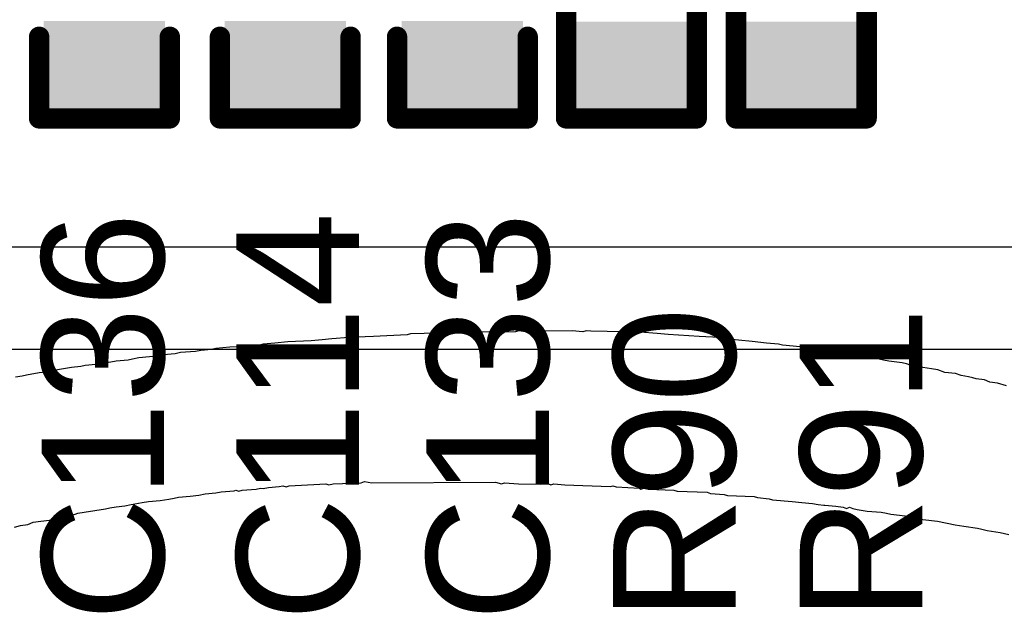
# Model space of a CAD drawing. Header units: inches. Extents: x 0 to 12.2, y 0 to 7.
# Tile 50 of 154: x 2.805 to 3.046, y 1.131 to 1.276. Entities that reach past the tile are written whole.
import ezdxf

# ---------------------------------------------------------------- set-up
doc = ezdxf.new("R2010")
doc.units = ezdxf.units.IN
doc.header["$MEASUREMENT"] = 0
for name, color, linetype in [('Bottom Overlay', 54, 'Continuous'), ('Layer 2', 76, 'Continuous'), ('Top Layer', 1, 'Continuous'), ('Top Overlay', 2, 'Continuous'), ('Top Paste', 8, 'Continuous'), ('Top Solder', 216, 'Continuous')]:
    doc.layers.add(name, color=color, linetype=linetype)
doc.styles.add('Arial', font='txt', dxfattribs={"height": 0.2})

# ---------------------------------------------------------------- blocks, each defined once
blk = doc.blocks.new('R___0402_73')
at = {"layer": 'Top Layer'}
for points in [[(-0.0275, -0.0125), (-0.0275, 0.0125), (-0.0095, 0.0125), (-0.0095, -0.0125)], [(0.0095, -0.0125), (0.0095, 0.0125), (0.0275, 0.0125), (0.0275, -0.0125)]]:
    blk.add_hatch(color=1, dxfattribs=at).paths.add_polyline_path(points)
at = {"layer": 'Top Paste'}
for points in [[(-0.0275, -0.0125), (-0.0275, 0.0125), (-0.0095, 0.0125), (-0.0095, -0.0125)], [(0.0095, -0.0125), (0.0095, 0.0125), (0.0275, 0.0125), (0.0275, -0.0125)]]:
    blk.add_hatch(color=8, dxfattribs=at).paths.add_polyline_path(points)
at = {"layer": 'Top Solder'}
for points in [[(-0.02967, -0.01467), (-0.02967, 0.01467), (-0.00733, 0.01467), (-0.00733, -0.01467)], [(0.00733, -0.01467), (0.00733, 0.01467), (0.02967, 0.01467), (0.02967, -0.01467)]]:
    blk.add_hatch(color=216, dxfattribs=at).paths.add_polyline_path(points)
at = {"layer": 'Top Overlay'}
for points, const_width in [([(0.031, 0.016), (-0.031, 0.016)], 0.005), ([(-0.031, 0.016), (-0.031, -0.016)], 0.005), ([(0.031, 0.016), (0.031, -0.016)], 0.005), ([(-0.031, -0.016), (0.031, -0.016)], 0.005), ([(-0.032, -0.017), (0.032, -0.017)], 0.000127)]:
    blk.add_lwpolyline(points, dxfattribs=dict(at, const_width=const_width))
for points, const_width in [([(-0.03225, 0.016, 1), (-0.02975, 0.016, 1)], 0.0025), ([(-0.03225, 0.016, 1), (-0.02975, 0.016, 1)], 0.0025), ([(0.02975, 0.016, 1), (0.03225, 0.016, 1)], 0.0025), ([(0.02975, 0.016, 1), (0.03225, 0.016, 1)], 0.0025), ([(-0.03225, -0.016, 1), (-0.02975, -0.016, 1)], 0.0025), ([(-0.03225, -0.016, 1), (-0.02975, -0.016, 1)], 0.0025), ([(0.02975, -0.016, 1), (0.03225, -0.016, 1)], 0.0025), ([(0.02975, -0.016, 1), (0.03225, -0.016, 1)], 0.0025), ([(-0.03203, -0.017, 1), (-0.03197, -0.017, 1)], 0.0000635), ([(0.03197, -0.017, 1), (0.03203, -0.017, 1)], 0.0000635)]:
    blk.add_lwpolyline(points, format="xyb", close=True, dxfattribs=dict(at, const_width=const_width))
blk = doc.blocks.new('R___0402_74')
at = {"layer": 'Top Layer'}
for points in [[(-0.0275, -0.0125), (-0.0275, 0.0125), (-0.0095, 0.0125), (-0.0095, -0.0125)], [(0.0095, -0.0125), (0.0095, 0.0125), (0.0275, 0.0125), (0.0275, -0.0125)]]:
    blk.add_hatch(color=1, dxfattribs=at).paths.add_polyline_path(points)
at = {"layer": 'Top Paste'}
for points in [[(-0.0275, -0.0125), (-0.0275, 0.0125), (-0.0095, 0.0125), (-0.0095, -0.0125)], [(0.0095, -0.0125), (0.0095, 0.0125), (0.0275, 0.0125), (0.0275, -0.0125)]]:
    blk.add_hatch(color=8, dxfattribs=at).paths.add_polyline_path(points)
at = {"layer": 'Top Solder'}
for points in [[(-0.02967, -0.01467), (-0.02967, 0.01467), (-0.00733, 0.01467), (-0.00733, -0.01467)], [(0.00733, -0.01467), (0.00733, 0.01467), (0.02967, 0.01467), (0.02967, -0.01467)]]:
    blk.add_hatch(color=216, dxfattribs=at).paths.add_polyline_path(points)
at = {"layer": 'Top Overlay'}
for points, const_width in [([(-0.031, 0.016), (0.031, 0.016)], 0.005), ([(-0.031, 0.016), (-0.031, -0.016)], 0.005), ([(0.031, 0.016), (0.031, -0.016)], 0.005), ([(0.031, -0.016), (-0.031, -0.016)], 0.005), ([(-0.032, -0.017), (0.032, -0.017)], 0.000127)]:
    blk.add_lwpolyline(points, dxfattribs=dict(at, const_width=const_width))
for points, const_width in [([(-0.03225, 0.016, 1), (-0.02975, 0.016, 1)], 0.0025), ([(-0.03225, 0.016, 1), (-0.02975, 0.016, 1)], 0.0025), ([(0.02975, 0.016, 1), (0.03225, 0.016, 1)], 0.0025), ([(0.02975, 0.016, 1), (0.03225, 0.016, 1)], 0.0025), ([(-0.03225, -0.016, 1), (-0.02975, -0.016, 1)], 0.0025), ([(-0.03225, -0.016, 1), (-0.02975, -0.016, 1)], 0.0025), ([(0.02975, -0.016, 1), (0.03225, -0.016, 1)], 0.0025), ([(0.02975, -0.016, 1), (0.03225, -0.016, 1)], 0.0025), ([(-0.03203, -0.017, 1), (-0.03197, -0.017, 1)], 0.0000635), ([(0.03197, -0.017, 1), (0.03203, -0.017, 1)], 0.0000635)]:
    blk.add_lwpolyline(points, format="xyb", close=True, dxfattribs=dict(at, const_width=const_width))
blk = doc.blocks.new('C___0402_220')
at = {"layer": 'Top Layer'}
for points in [[(-0.0275, -0.0125), (-0.0275, 0.0125), (-0.0095, 0.0125), (-0.0095, -0.0125)], [(0.0095, -0.0125), (0.0095, 0.0125), (0.0275, 0.0125), (0.0275, -0.0125)]]:
    blk.add_hatch(color=1, dxfattribs=at).paths.add_polyline_path(points)
at = {"layer": 'Top Paste'}
for points in [[(-0.0275, -0.0125), (-0.0275, 0.0125), (-0.0095, 0.0125), (-0.0095, -0.0125)], [(0.0095, -0.0125), (0.0095, 0.0125), (0.0275, 0.0125), (0.0275, -0.0125)]]:
    blk.add_hatch(color=8, dxfattribs=at).paths.add_polyline_path(points)
at = {"layer": 'Top Solder'}
for points in [[(-0.02986, -0.01486), (-0.02986, 0.01486), (-0.00714, 0.01486), (-0.00714, -0.01486)], [(0.00714, -0.01486), (0.00714, 0.01486), (0.02986, 0.01486), (0.02986, -0.01486)]]:
    blk.add_hatch(color=216, dxfattribs=at).paths.add_polyline_path(points)
at = {"layer": 'Top Overlay', "const_width": 0.005}
for points in [[(-0.031, 0.016), (-0.011, 0.016)], [(-0.031, 0.016), (-0.031, -0.016)], [(0.011, 0.016), (0.031, 0.016)], [(0.031, 0.016), (0.031, -0.016)], [(-0.031, -0.016), (-0.011, -0.016)], [(0.011, -0.016), (0.031, -0.016)]]:
    blk.add_lwpolyline(points, dxfattribs=at)
at = {"layer": 'Top Overlay', "const_width": 0.0025}
for points in [[(-0.03225, 0.016, 1), (-0.02975, 0.016, 1)], [(-0.03225, 0.016, 1), (-0.02975, 0.016, 1)], [(-0.01225, 0.016, 1), (-0.00975, 0.016, 1)], [(0.00975, 0.016, 1), (0.01225, 0.016, 1)], [(0.02975, 0.016, 1), (0.03225, 0.016, 1)], [(0.02975, 0.016, 1), (0.03225, 0.016, 1)], [(-0.03225, -0.016, 1), (-0.02975, -0.016, 1)], [(-0.03225, -0.016, 1), (-0.02975, -0.016, 1)], [(-0.01225, -0.016, 1), (-0.00975, -0.016, 1)], [(0.00975, -0.016, 1), (0.01225, -0.016, 1)], [(0.02975, -0.016, 1), (0.03225, -0.016, 1)], [(0.02975, -0.016, 1), (0.03225, -0.016, 1)]]:
    blk.add_lwpolyline(points, format="xyb", close=True, dxfattribs=at)
blk = doc.blocks.new('C___0402_223')
at = {"layer": 'Top Layer'}
for points in [[(-0.0275, -0.0125), (-0.0275, 0.0125), (-0.0095, 0.0125), (-0.0095, -0.0125)], [(0.0095, -0.0125), (0.0095, 0.0125), (0.0275, 0.0125), (0.0275, -0.0125)]]:
    blk.add_hatch(color=1, dxfattribs=at).paths.add_polyline_path(points)
at = {"layer": 'Top Paste'}
for points in [[(-0.0275, -0.0125), (-0.0275, 0.0125), (-0.0095, 0.0125), (-0.0095, -0.0125)], [(0.0095, -0.0125), (0.0095, 0.0125), (0.0275, 0.0125), (0.0275, -0.0125)]]:
    blk.add_hatch(color=8, dxfattribs=at).paths.add_polyline_path(points)
at = {"layer": 'Top Solder'}
for points in [[(-0.02986, -0.01486), (-0.02986, 0.01486), (-0.00714, 0.01486), (-0.00714, -0.01486)], [(0.00714, -0.01486), (0.00714, 0.01486), (0.02986, 0.01486), (0.02986, -0.01486)]]:
    blk.add_hatch(color=216, dxfattribs=at).paths.add_polyline_path(points)
at = {"layer": 'Top Overlay', "const_width": 0.005}
for points in [[(-0.031, 0.016), (-0.031, -0.016)], [(-0.031, 0.016), (-0.011, 0.016)], [(0.031, 0.016), (0.011, 0.016)], [(0.031, 0.016), (0.031, -0.016)], [(-0.011, -0.016), (-0.031, -0.016)], [(0.031, -0.016), (0.011, -0.016)]]:
    blk.add_lwpolyline(points, dxfattribs=at)
at = {"layer": 'Top Overlay', "const_width": 0.0025}
for points in [[(-0.03225, 0.016, 1), (-0.02975, 0.016, 1)], [(-0.03225, 0.016, 1), (-0.02975, 0.016, 1)], [(-0.01225, 0.016, 1), (-0.00975, 0.016, 1)], [(0.00975, 0.016, 1), (0.01225, 0.016, 1)], [(0.02975, 0.016, 1), (0.03225, 0.016, 1)], [(0.02975, 0.016, 1), (0.03225, 0.016, 1)], [(-0.03225, -0.016, 1), (-0.02975, -0.016, 1)], [(-0.03225, -0.016, 1), (-0.02975, -0.016, 1)], [(-0.01225, -0.016, 1), (-0.00975, -0.016, 1)], [(0.00975, -0.016, 1), (0.01225, -0.016, 1)], [(0.02975, -0.016, 1), (0.03225, -0.016, 1)], [(0.02975, -0.016, 1), (0.03225, -0.016, 1)]]:
    blk.add_lwpolyline(points, format="xyb", close=True, dxfattribs=at)
blk = doc.blocks.new('C___0402_242')
at = {"layer": 'Top Layer'}
for points in [[(-0.0275, -0.0125), (-0.0275, 0.0125), (-0.0095, 0.0125), (-0.0095, -0.0125)], [(0.0095, -0.0125), (0.0095, 0.0125), (0.0275, 0.0125), (0.0275, -0.0125)]]:
    blk.add_hatch(color=1, dxfattribs=at).paths.add_polyline_path(points)
at = {"layer": 'Top Paste'}
for points in [[(-0.0275, -0.0125), (-0.0275, 0.0125), (-0.0095, 0.0125), (-0.0095, -0.0125)], [(0.0095, -0.0125), (0.0095, 0.0125), (0.0275, 0.0125), (0.0275, -0.0125)]]:
    blk.add_hatch(color=8, dxfattribs=at).paths.add_polyline_path(points)
at = {"layer": 'Top Solder'}
for points in [[(-0.02986, -0.01486), (-0.02986, 0.01486), (-0.00714, 0.01486), (-0.00714, -0.01486)], [(0.00714, -0.01486), (0.00714, 0.01486), (0.02986, 0.01486), (0.02986, -0.01486)]]:
    blk.add_hatch(color=216, dxfattribs=at).paths.add_polyline_path(points)
at = {"layer": 'Top Overlay', "const_width": 0.005}
for points in [[(-0.031, 0.016), (-0.031, -0.016)], [(-0.031, 0.016), (-0.011, 0.016)], [(0.011, 0.016), (0.031, 0.016)], [(0.031, 0.016), (0.031, -0.016)], [(-0.031, -0.016), (-0.011, -0.016)], [(0.031, -0.016), (0.011, -0.016)]]:
    blk.add_lwpolyline(points, dxfattribs=at)
at = {"layer": 'Top Overlay', "const_width": 0.0025}
for points in [[(-0.03225, 0.016, 1), (-0.02975, 0.016, 1)], [(-0.03225, 0.016, 1), (-0.02975, 0.016, 1)], [(-0.01225, 0.016, 1), (-0.00975, 0.016, 1)], [(0.00975, 0.016, 1), (0.01225, 0.016, 1)], [(0.02975, 0.016, 1), (0.03225, 0.016, 1)], [(0.02975, 0.016, 1), (0.03225, 0.016, 1)], [(-0.03225, -0.016, 1), (-0.02975, -0.016, 1)], [(-0.03225, -0.016, 1), (-0.02975, -0.016, 1)], [(-0.01225, -0.016, 1), (-0.00975, -0.016, 1)], [(0.00975, -0.016, 1), (0.01225, -0.016, 1)], [(0.02975, -0.016, 1), (0.03225, -0.016, 1)], [(0.02975, -0.016, 1), (0.03225, -0.016, 1)]]:
    blk.add_lwpolyline(points, format="xyb", close=True, dxfattribs=at)

msp = doc.modelspace()

# ---------------------------------------------------------------- hatches: boundary and pattern name
at = {"layer": 'Top Layer'}
msp.add_hatch(color=1, dxfattribs=at).paths.add_polyline_path([(2.81344, 1.25508), (2.84027, 1.25508), (2.84027, 1.27308), (2.81344, 1.27308)])

# ---------------------------------------------------------------- linework, layer by layer
at = {"layer": 'Bottom Overlay'}
for p, q in [((2.90007, 1.19849), (2.89181, 1.1981)), ((2.90086, 1.19875), (2.90007, 1.19849)), ((2.91083, 1.19902), (2.90086, 1.19875)), ((2.91161, 1.19928), (2.91083, 1.19902)), ((2.91332, 1.19915), (2.91161, 1.19928)), ((2.92657, 1.19928), (2.91332, 1.19915)), ((2.92736, 1.19954), (2.92657, 1.19928)), ((2.92919, 1.19928), (2.92736, 1.19954)), ((2.92998, 1.19954), (2.92919, 1.19928)), ((2.93182, 1.19928), (2.92998, 1.19954)), ((2.9326, 1.19954), (2.93182, 1.19928)), ((2.93352, 1.19941), (2.9326, 1.19954)), ((2.94047, 1.19954), (2.93352, 1.19941)), ((2.9431, 1.19928), (2.94047, 1.19954)), ((2.94388, 1.19954), (2.9431, 1.19928)), ((2.94506, 1.19941), (2.94388, 1.19954)), ((2.95713, 1.19915), (2.94506, 1.19941)), ((2.96133, 1.19889), (2.95713, 1.19915)), ((2.96395, 1.19862), (2.96133, 1.19889)), ((2.97156, 1.1981), (2.96395, 1.19862)), ((2.86479, 1.19626), (2.86334, 1.19587)), ((2.86767, 1.19652), (2.86479, 1.19626)), ((2.87082, 1.19679), (2.86767, 1.19652)), ((2.87659, 1.19705), (2.87082, 1.19679)), ((2.87922, 1.19731), (2.87659, 1.19705)), ((2.88158, 1.19757), (2.87922, 1.19731)), ((2.88577, 1.19784), (2.88158, 1.19757)), ((2.89181, 1.1981), (2.88577, 1.19784)), ((2.97655, 1.19784), (2.97156, 1.1981)), ((2.97786, 1.19757), (2.97655, 1.19784)), ((2.98455, 1.19692), (2.97786, 1.19757)), ((2.98809, 1.19652), (2.98455, 1.19692)), ((2.99097, 1.19626), (2.98809, 1.19652)), ((2.99202, 1.196), (2.99097, 1.19626)), ((2.99635, 1.19561), (2.99202, 1.196)), ((2.84039, 1.19364), (2.83934, 1.19338)), ((2.84327, 1.1939), (2.84039, 1.19364)), ((2.84459, 1.19416), (2.84327, 1.1939)), ((2.84826, 1.19443), (2.84459, 1.19416)), ((2.84957, 1.19469), (2.84826, 1.19443)), ((2.85219, 1.19495), (2.84957, 1.19469)), ((2.85324, 1.19521), (2.85219, 1.19495)), ((2.85665, 1.19548), (2.85324, 1.19521)), ((2.86334, 1.19587), (2.85665, 1.19548)), ((2.99714, 1.19534), (2.99635, 1.19561)), ((3.00081, 1.19508), (2.99714, 1.19534)), ((3.0016, 1.19482), (3.00081, 1.19508)), ((3.00409, 1.19443), (3.0016, 1.19482)), ((3.00619, 1.19416), (3.00409, 1.19443)), ((3.00776, 1.1939), (3.00619, 1.19416)), ((3.0117, 1.19311), (3.00776, 1.1939)), ((2.82386, 1.19128), (2.82124, 1.19102)), ((2.82517, 1.19154), (2.82386, 1.19128)), ((2.82753, 1.1918), (2.82517, 1.19154)), ((2.82884, 1.19206), (2.82753, 1.1918)), ((2.83173, 1.19233), (2.82884, 1.19206)), ((2.83278, 1.19259), (2.83173, 1.19233)), ((2.83435, 1.19285), (2.83278, 1.19259)), ((2.83698, 1.19311), (2.83435, 1.19285)), ((2.83934, 1.19338), (2.83698, 1.19311)), ((3.01406, 1.19285), (3.0117, 1.19311)), ((3.01563, 1.19259), (3.01406, 1.19285)), ((3.01668, 1.19233), (3.01563, 1.19259)), ((3.018, 1.19206), (3.01668, 1.19233)), ((3.02128, 1.19167), (3.018, 1.19206)), ((3.02232, 1.19141), (3.02128, 1.19167)), ((3.02351, 1.19102), (3.02232, 1.19141)), ((2.80996, 1.18918), (2.80681, 1.18865)), ((2.81205, 1.18944), (2.80996, 1.18918)), ((2.81337, 1.1897), (2.81205, 1.18944)), ((2.81442, 1.18997), (2.81337, 1.1897)), ((2.81783, 1.19049), (2.81442, 1.18997)), ((2.82019, 1.19075), (2.81783, 1.19049)), ((2.82124, 1.19102), (2.82019, 1.19075)), ((3.02482, 1.19075), (3.02351, 1.19102)), ((3.02639, 1.19049), (3.02482, 1.19075)), ((3.02849, 1.19023), (3.02639, 1.19049)), ((3.03006, 1.18997), (3.02849, 1.19023)), ((3.03177, 1.18931), (3.03006, 1.18997)), ((3.03439, 1.18905), (3.03177, 1.18931)), ((3.0357, 1.18852), (3.03439, 1.18905)), ((2.80576, 1.18839), (2.80418, 1.18813)), ((2.80681, 1.18865), (2.80576, 1.18839)), ((3.03754, 1.18826), (3.0357, 1.18852)), ((3.03859, 1.188), (3.03754, 1.18826)), ((3.03938, 1.18774), (3.03859, 1.188)), ((3.04148, 1.18747), (3.03938, 1.18774)), ((3.04279, 1.18695), (3.04148, 1.18747)), ((3.04462, 1.18669), (3.04279, 1.18695)), ((3.04685, 1.18603), (3.04462, 1.18669)), ((2.88197, 1.16203), (2.88879, 1.16229)), ((2.88879, 1.16229), (2.88958, 1.16255)), ((2.88958, 1.16255), (2.89141, 1.16229)), ((2.89141, 1.16229), (2.92172, 1.16242)), ((2.92172, 1.16242), (2.92316, 1.16203)), ((2.92316, 1.16203), (2.92394, 1.16229)), ((2.92394, 1.16229), (2.92736, 1.16203)), ((2.85324, 1.1598), (2.85455, 1.16006)), ((2.85455, 1.16006), (2.8577, 1.16032)), ((2.8577, 1.16032), (2.8581, 1.16045)), ((2.8581, 1.16045), (2.85888, 1.16019)), ((2.85888, 1.16019), (2.85967, 1.16045)), ((2.85967, 1.16045), (2.86308, 1.16071)), ((2.86308, 1.16071), (2.86413, 1.16098)), ((2.86413, 1.16098), (2.86479, 1.16085)), ((2.86479, 1.16085), (2.8661, 1.16111)), ((2.8661, 1.16111), (2.86872, 1.16137)), ((2.86872, 1.16137), (2.86964, 1.1615)), ((2.86964, 1.1615), (2.87043, 1.16124)), ((2.87043, 1.16124), (2.87121, 1.1615)), ((2.87121, 1.1615), (2.87869, 1.16189)), ((2.87869, 1.16189), (2.88013, 1.16203)), ((2.88013, 1.16203), (2.88092, 1.16176)), ((2.88092, 1.16176), (2.88197, 1.16203)), ((2.92736, 1.16203), (2.93273, 1.16189)), ((2.93273, 1.16189), (2.9347, 1.16203)), ((2.9347, 1.16203), (2.93523, 1.16176)), ((2.93523, 1.16176), (2.93601, 1.16203)), ((2.93601, 1.16203), (2.93864, 1.16176)), ((2.93864, 1.16176), (2.94979, 1.16137)), ((2.94979, 1.16137), (2.95044, 1.1615)), ((2.95044, 1.1615), (2.95123, 1.16124)), ((2.95123, 1.16124), (2.957, 1.16098)), ((2.957, 1.16098), (2.95726, 1.16071)), ((2.95726, 1.16071), (2.95805, 1.16098)), ((2.95805, 1.16098), (2.9591, 1.16071)), ((2.9591, 1.16071), (2.9654, 1.16045)), ((2.9654, 1.16045), (2.96618, 1.16019)), ((2.96618, 1.16019), (2.97353, 1.15993)), ((2.97353, 1.15993), (2.97432, 1.15966)), ((2.83252, 1.15691), (2.83514, 1.15743)), ((2.83514, 1.15743), (2.83672, 1.1577)), ((2.83672, 1.1577), (2.8396, 1.15796)), ((2.8396, 1.15796), (2.8417, 1.15822)), ((2.8417, 1.15822), (2.84301, 1.15848)), ((2.84301, 1.15848), (2.84406, 1.15875)), ((2.84406, 1.15875), (2.84695, 1.15901)), ((2.84695, 1.15901), (2.84905, 1.15927)), ((2.84905, 1.15927), (2.85062, 1.15953)), ((2.85062, 1.15953), (2.85324, 1.1598)), ((2.97432, 1.15966), (2.97773, 1.1594)), ((2.97773, 1.1594), (2.97851, 1.15914)), ((2.97851, 1.15914), (2.98507, 1.15888)), ((2.98507, 1.15888), (2.98586, 1.15862)), ((2.98586, 1.15862), (2.98874, 1.15835)), ((2.98874, 1.15835), (2.98953, 1.15809)), ((2.98953, 1.15809), (2.99438, 1.1577)), ((2.99438, 1.1577), (2.99675, 1.15743)), ((2.99675, 1.15743), (2.99937, 1.15717)), ((2.8194, 1.15481), (2.82097, 1.15507)), ((2.82097, 1.15507), (2.82622, 1.15586)), ((2.82622, 1.15586), (2.82727, 1.15612)), ((2.82727, 1.15612), (2.82884, 1.15639)), ((2.82884, 1.15639), (2.83094, 1.15665)), ((2.83094, 1.15665), (2.83252, 1.15691)), ((2.99937, 1.15717), (3.00068, 1.15691)), ((3.00068, 1.15691), (3.00212, 1.15678)), ((3.00212, 1.15678), (3.00239, 1.15678)), ((3.00239, 1.15678), (3.00501, 1.15652)), ((3.00501, 1.15652), (3.00685, 1.15625)), ((3.00685, 1.15625), (3.00763, 1.15599)), ((3.00763, 1.15599), (3.00842, 1.15625)), ((3.00842, 1.15625), (3.00921, 1.15599)), ((3.00921, 1.15599), (3.01026, 1.15573)), ((3.01026, 1.15573), (3.01275, 1.15534)), ((3.01275, 1.15534), (3.01616, 1.15507)), ((3.01616, 1.15507), (3.01747, 1.15481)), ((2.8072, 1.15206), (2.80851, 1.15258)), ((2.80851, 1.15258), (2.81035, 1.15284)), ((2.81035, 1.15284), (2.81245, 1.15311)), ((2.81245, 1.15311), (2.81376, 1.15363)), ((2.81376, 1.15363), (2.81481, 1.15389)), ((2.81481, 1.15389), (2.81809, 1.15429)), ((2.81809, 1.15429), (2.8194, 1.15481)), ((3.01747, 1.15481), (3.01852, 1.15455)), ((3.01852, 1.15455), (3.02206, 1.15416)), ((3.02206, 1.15416), (3.02311, 1.15389)), ((3.02311, 1.15389), (3.02534, 1.1535)), ((3.02534, 1.1535), (3.02639, 1.15324)), ((3.02639, 1.15324), (3.02993, 1.15284)), ((3.02993, 1.15284), (3.03426, 1.15193)), ((2.80392, 1.1514), (2.80536, 1.15179)), ((2.80536, 1.15179), (2.8072, 1.15206)), ((3.03426, 1.15193), (3.03636, 1.15166)), ((3.03636, 1.15166), (3.03977, 1.15114)), ((3.03977, 1.15114), (3.04082, 1.15088)), ((3.04082, 1.15088), (3.04213, 1.15061)), ((3.04213, 1.15061), (3.04528, 1.15009)), ((3.04528, 1.15009), (3.04738, 1.14956))]:
    msp.add_line(p, q, dxfattribs=at)
at = {"layer": 'Layer 2'}
for p, q in [((3.22, 1.22), (2.72402, 1.22)), ((2.045, 1.195), (3.25, 1.195))]:
    msp.add_line(p, q, dxfattribs=at)

# ---------------------------------------------------------------- block references
at = {"rotation": 90}
for name, p in [('C___0402_220', (2.82594, 1.28258)), ('C___0402_242', (2.87022, 1.28258)), ('C___0402_223', (2.91359, 1.28258)), ('R___0402_74', (2.95498, 1.28258)), ('R___0402_73', (2.99659, 1.28258))]:
    msp.add_blockref(name, p, dxfattribs=at)

# ---------------------------------------------------------------- texts
at = {"layer": 'Top Overlay', "style": 'Arial'}
for s, p in [('C136', (2.84053, 1.12839)), ('C114', (2.88826, 1.12839)), ('C133', (2.9348, 1.12839)), ('R90', (2.9805, 1.12839)), ('R91', (3.02621, 1.12839))]:
    msp.add_text(s, height=0.03, rotation=90, dxfattribs=at).set_placement(p)

doc.saveas('drawing.dxf')
